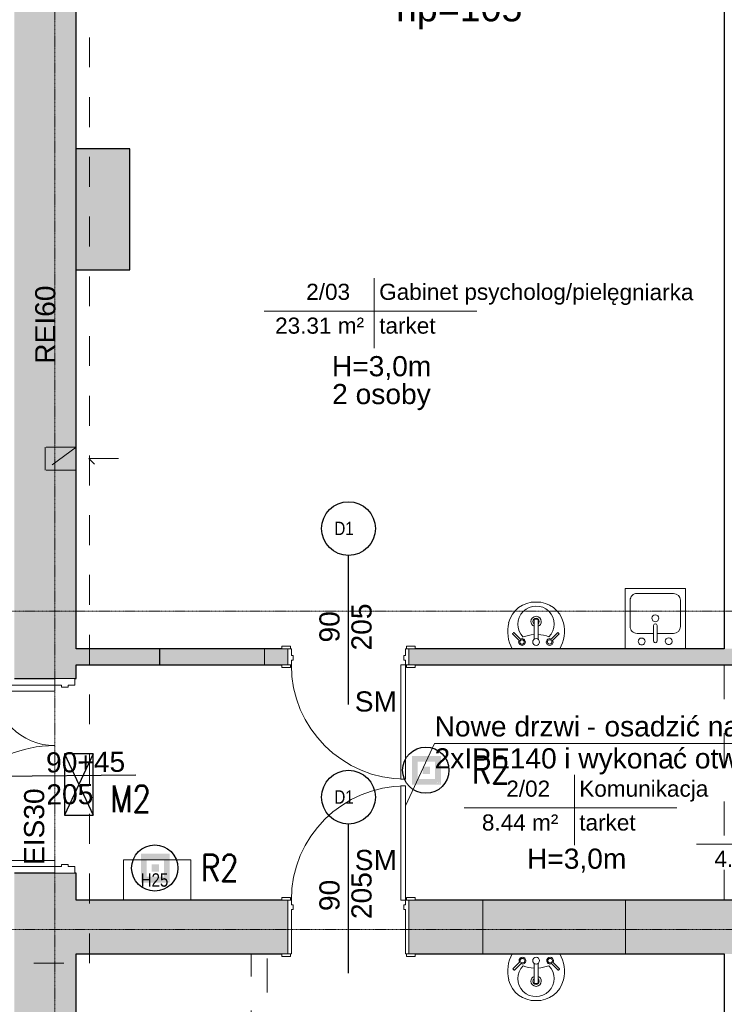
# Model space of a CAD drawing. Header units: centimetres. Extents: x 14504 to 44111, y -18976 to -7683.
# Tile 125 of 141: x 37770 to 38294, y -13464 to -12731. Entities that reach past the tile are written whole.
import ezdxf

# ---------------------------------------------------------------- set-up
doc = ezdxf.new("R2010")
doc.units = ezdxf.units.CM
for name, pattern in [('Aligning Line 1_8_', [0.635, 0.3175, -0.3175]), ('Kreska', [0.635, 0.3175, -0.3175]), ('Linia siatki', [0.9925, 0.47, -0.2175, 0.0875, -0.2175]), ('Ukryty', [0.714375, 0.47625, -0.238125])]:
    doc.linetypes.add(name, pattern=pattern)
for name, color, linetype, lineweight in [('A-AREA-IDEN', 4, 'Continuous', 9), ('A-DETL', 6, 'Continuous', 9), ('A-DETL-HDLN', 90, 'Ukryty', 9), ('A-DETL-MEDM', 33, 'Continuous', 25), ('A-DETL-THIN', 151, 'Continuous', 9), ('A-DOOR', 31, 'Continuous', 9), ('A-DOOR-FRAM', 31, 'Continuous', 18), ('A-WALL', 4, 'Continuous', 9), ('A-WALL-PATT', 111, 'Continuous', 25), ('G-ANNO-TEXT', 8, 'Continuous', 9), ('I-WALL', 2, 'Continuous', 9), ('IE inst', 1, 'Continuous', 50), ('P-SANR-FIXT', 6, 'Continuous', 9), ('S-GRID', 8, 'Continuous', 9)]:
    doc.layers.add(name, color=color, linetype=linetype, lineweight=lineweight)
doc.styles.add('Arial_1', font='arial.ttf', dxfattribs={"height": 12})
doc.styles.add('Arial_3', font='arial.ttf', dxfattribs={"width": 0.8, "height": 18})
doc.styles.add('Arial_4', font='arial.ttf', dxfattribs={"height": 10})
doc.styles.add('Arial_5', font='arial.ttf', dxfattribs={"height": 15})
doc.styles.get("Standard").update_dxf_attribs({"font": 'romans.shx', "width": 0.8, "height": 20})

# ---------------------------------------------------------------- blocks, each defined once
blk = doc.blocks.new('Drzwi-wewnętrzne-jednoskrzydłowe-dwupanelowe-drewniane - 900 x 2100mm-658395-6_Poziom posadzka II pietra')
at = {"layer": 'A-DOOR'}
for p, q in [((-49.64, 8.32), (-43.14, 8.32)), ((-49.64, 6.32), (-49.64, 8.32)), ((-43.14, 8.32), (-43.14, 6.32)), ((43.13, 8.32), (49.63, 8.32)), ((43.13, 6.32), (43.13, 8.32)), ((49.63, 8.32), (49.63, 6.32)), ((-43.14, 6.32), (-49.64, 6.32)), ((49.63, 6.32), (43.13, 6.32)), ((-49.64, -5.68), (-43.14, -5.68)), ((-49.64, -7.68), (-49.64, -5.68)), ((-43.14, -5.68), (-43.14, -7.68)), ((43.13, -5.68), (49.63, -5.68)), ((43.13, -7.68), (43.13, -5.68)), ((49.63, -5.68), (49.63, -7.68)), ((-43.14, -7.68), (-49.64, -7.68)), ((49.63, -7.68), (43.13, -7.68))]:
    blk.add_line(p, q, dxfattribs=at)
at = {"layer": 'A-DOOR', "lineweight": 18}
for p, q in [((39, -5.68), (42.5, -5.68)), ((39, -90.68), (39, -5.68)), ((42.5, -5.68), (42.5, -90.68)), ((42.5, -90.68), (39, -90.68))]:
    blk.add_line(p, q, dxfattribs=at)
at = {"layer": 'A-DOOR'}
blk.add_arc((42.5, -5.68), 85, 180, 270, dxfattribs=at)
at = {"layer": 'A-DOOR-FRAM'}
for p, q in [((-45, 6.32), (-42.5, 6.32)), ((-45, -5.68), (-45, 6.32)), ((-42.5, 6.32), (-42.5, 1.31)), ((-42.5, 1.31), (-41.23, 1.31)), ((-41.23, 1.31), (-41.23, -2.18)), ((41.23, 1.31), (42.5, 1.31)), ((41.23, -2.18), (41.23, 1.31)), ((42.5, 6.32), (45, 6.32)), ((42.5, 1.31), (42.5, 6.32)), ((45, 6.32), (45, -5.68)), ((-42.5, -5.68), (-45, -5.68)), ((-42.5, -2.18), (-42.5, -5.68)), ((-41.23, -2.18), (-42.5, -2.18)), ((42.5, -2.18), (41.23, -2.18)), ((42.5, -5.68), (42.5, -2.18)), ((45, -5.68), (42.5, -5.68))]:
    blk.add_line(p, q, dxfattribs=at)
blk = doc.blocks.new('Drzwi-wewnętrzne-jednoskrzydłowe-dwupanelowe-drewniane - 900 x 2100mm-617696-6_Poziom posadzka II pietra')
at = {"layer": 'A-DOOR', "lineweight": 18}
for p, q in [((42.5, 104.6825), (39, 104.6825)), ((39, 104.6825), (39, 19.6825)), ((42.5, 19.6825), (42.5, 104.6825)), ((39, 19.6825), (42.5, 19.6825))]:
    blk.add_line(p, q, dxfattribs=at)
at = {"layer": 'A-DOOR'}
for p, q in [((-43.135, 21.6825), (-49.635, 21.6825)), ((-49.635, 21.6825), (-49.635, 19.6825)), ((-49.635, 19.6825), (-43.135, 19.6825)), ((-43.135, 19.6825), (-43.135, 21.6825)), ((49.635, 21.6825), (43.135, 21.6825)), ((43.135, 21.6825), (43.135, 19.6825)), ((43.135, 19.6825), (49.635, 19.6825)), ((49.635, 19.6825), (49.635, 21.6825)), ((-43.135, -20.3175), (-49.635, -20.3175)), ((-49.635, -20.3175), (-49.635, -22.3175)), ((-43.135, -22.3175), (-43.135, -20.3175)), ((49.635, -20.3175), (43.135, -20.3175)), ((43.135, -20.3175), (43.135, -22.3175)), ((49.635, -22.3175), (49.635, -20.3175)), ((-49.635, -22.3175), (-43.135, -22.3175)), ((43.135, -22.3175), (49.635, -22.3175))]:
    blk.add_line(p, q, dxfattribs=at)
blk.add_arc((42.5, 19.6825), 85, 90, 180, dxfattribs=at)
at = {"layer": 'A-DOOR-FRAM'}
for p, q in [((-42.5, 19.6825), (-45, 19.6825)), ((-45, 19.6825), (-45, -20.3175)), ((-42.5, 16.1825), (-42.5, 19.6825)), ((-41.23, 16.1825), (-42.5, 16.1825)), ((-41.23, 12.69), (-41.23, 16.1825)), ((42.5, 16.1825), (41.23, 16.1825)), ((41.23, 16.1825), (41.23, 12.69)), ((42.5, 19.6825), (42.5, 16.1825)), ((45, 19.6825), (42.5, 19.6825)), ((45, -20.3175), (45, 19.6825)), ((-42.5, -20.3175), (-42.5, 12.69)), ((-42.5, 12.69), (-41.23, 12.69)), ((41.23, 12.69), (42.5, 12.69)), ((42.5, 12.69), (42.5, -20.3175)), ((-45, -20.3175), (-42.5, -20.3175)), ((42.5, -20.3175), (45, -20.3175))]:
    blk.add_line(p, q, dxfattribs=at)
blk = doc.blocks.new('Lavabo mural - 05 - 440mm x 350mm-346807-6_Poziom posadzka II pietra')
at = {"layer": 'P-SANR-FIXT'}
for p, q in [((-17.19, -11.05), (-11.74, -5.6)), ((-16.1, -12.14), (-10.65, -6.69)), ((-1.5, -21.49), (-1.5, -7.07)), ((1.5, -21.49), (1.5, -7.07)), ((16.41, -12.14), (10.96, -6.69)), ((17.5, -11.05), (12.05, -5.6))]:
    blk.add_line(p, q, dxfattribs=at)
for centre, radius, start, end in [((5.33, -13.08), 26.44, 150.36495, 193.63505), ((-5.33, -13.08), 26.44, 346.36495, 29.63505), ((-10.13, -5.07), 2.5, 0, 180), ((-10.13, -5.07), 2.5, 180, 207.05328), ((-10.13, -5.07), 1.7, 360, 180), ((-10.13, -5.07), 1.7, 180, 198.05956), ((-10.13, -5.07), 1.7, 198.05956, 360), ((-10.13, -5.07), 2.5, 242.94672, 0), ((0, -5.07), 2.5, 0, 180), ((0, -5.07), 2.5, 180, 0), ((10.43, -5.07), 2.5, 360, 180), ((10.43, -5.07), 2.5, 180, 297.05328), ((10.43, -5.07), 1.7, 0, 180), ((10.43, -5.07), 1.7, 180, 0), ((10.43, -5.07), 2.5, 332.94672, 360), ((0, -18.36), 13.5, 135.46291, 45.05561), ((-0.16, 16.03), 26.66, 249.19864, 267.10928), ((-0.16, 16.03), 26.66, 273.5606, 291.31988), ((-0.59, -14.51), 20.35, 193.63505, 271.65578), ((0, -20.36), 3.86, 112.88275, 180), ((0, -20.36), 3.86, 180, 360), ((0, -20.36), 2.35, 129.68263, 180), ((0, -20.36), 2.35, 180, 360), ((0.59, -14.51), 20.35, 268.34422, 346.36495), ((0, -20.36), 3.86, 360, 67.11782), ((0, -20.36), 2.35, 360, 50.3185)]:
    blk.add_arc(centre, radius, start, end, dxfattribs=at)
for centre, major_axis, ratio, start_param, end_param in [((-16.65, -11.59), (-0.545, 0.545), 0.274309, 0, 3.141593), ((16.95, -11.59), (0.545, 0.545), 0.274309, 3.141593, 6.283185), ((0, -21.49), (-1.5, 0), 0.428525, 0, 3.141593)]:
    blk.add_ellipse(centre, major_axis=major_axis, ratio=ratio, start_param=start_param, end_param=end_param, dxfattribs=at)
blk = doc.blocks.new('Drzwi-korytarz-niesymetryczne-wpuszczane - 1350 x 2000mm-591046-6_Poziom posadzka II pietra')
at = {"layer": 'A-DOOR', "lineweight": 18}
for p, q in [((-67.5, -6.365), (-67.5, 83.635)), ((-67.5, 83.635), (-63, 83.635)), ((-63, 83.635), (-63, -6.365)), ((67.5, 38.635), (63, 38.635)), ((63, 38.635), (63, -6.365)), ((67.5, -6.365), (67.5, 38.635)), ((-63, -6.365), (-67.5, -6.365)), ((63, -6.365), (67.5, -6.365))]:
    blk.add_line(p, q, dxfattribs=at)
at = {"layer": 'A-DOOR'}
for centre, radius, start, end in [((-67.5, -6.365), 90, 0, 90), ((67.5, -6.365), 45, 90, 180)]:
    blk.add_arc(centre, radius, start, end, dxfattribs=at)
at = {"layer": 'A-DOOR-FRAM'}
for p, q in [((-67.5, -6.365), (-72.5, -6.365)), ((-72.5, -6.365), (-72.5, -21.365)), ((-67.5, -11.34125), (-67.5, -6.365)), ((67.5, -6.365), (67.5, -11.34125)), ((72.5, -6.365), (67.5, -6.365)), ((72.5, -21.365), (72.5, -6.365)), ((-65.9125, -11.34125), (-67.5, -11.34125)), ((-65.9125, -16.44375), (-65.9125, -11.34125)), ((67.5, -11.34125), (65.9125, -11.34125)), ((65.9125, -11.34125), (65.9125, -16.44375)), ((-72.5, -21.365), (-67.5, -21.365)), ((-67.5, -21.365), (-67.5, -16.44375)), ((-67.5, -16.44375), (-65.9125, -16.44375)), ((65.9125, -16.44375), (67.5, -16.44375)), ((67.5, -16.44375), (67.5, -21.365)), ((67.5, -21.365), (72.5, -21.365))]:
    blk.add_line(p, q, dxfattribs=at)
blk = doc.blocks.new('Zlew kuchenny - typu wyspowego - 450 x 450mm-548266-6_Poziom posadzka II pietra')
at = {"layer": 'P-SANR-FIXT'}
for p, q in [((-20.93, 22.73), (-20.93, -22.27)), ((24.07, -22.27), (24.07, 22.73)), ((0.3, 17.02), (0.3, 5.31)), ((2.84, 17.02), (2.84, 5.31)), ((0.3, 11.3), (-12.04, 11.3)), ((15.18, 11.3), (2.84, 11.3)), ((-17.12, 6.22), (-17.12, -13.38)), ((20.26, -13.38), (20.26, 6.22)), ((-12.04, -18.46), (15.18, -18.46)), ((-20.93, -22.27), (24.07, -22.27))]:
    blk.add_line(p, q, dxfattribs=at)
for centre, radius, start, end in [((-8.43, 17.02), 2.54, 360, 180), ((-8.43, 17.02), 2.54, 180, 360), ((1.57, 17.02), 1.27, 360, 180), ((11.73, 17.23), 2.54, 360, 180), ((11.73, 17.23), 2.54, 180, 0), ((-12.04, 6.22), 5.08, 90, 180), ((15.18, 6.22), 5.08, 360, 90), ((1.57, 0), 2.54, 360, 180), ((1.57, 0), 2.54, 180, 0), ((1.57, 5.31), 1.27, 180, 0), ((-12.04, -13.38), 5.08, 180, 270), ((15.18, -13.38), 5.08, 270, 0)]:
    blk.add_arc(centre, radius, start, end, dxfattribs=at)
blk = doc.blocks.new('Etyk_pom_1_mala - Etyk_pom_1_mala-219433-6_Poziom posadzka II pietra')
at = {"layer": 'A-AREA-IDEN'}
for p, q in [((-0.0958, 0.1444), (-0.0958, -0.3781)), ((-0.9154, -0.1015), (0.6661, -0.1015))]:
    blk.add_line(p, q, dxfattribs=at)
blk = doc.blocks.new('lla')
at = {"layer": 'IE inst', "lineweight": -3}
h = blk.add_hatch(color=256, dxfattribs=at)
h.paths.add_polyline_path([(98856.5, 98704.1), (98641.3, 98704.1), (98641.3, 98488.9), (98856.5, 98488.9)])
h.paths.add_polyline_path([(98813.5, 98531.9), (98684.4, 98531.9), (98684.4, 98661), (98813.5, 98661)], flags=16)
h.paths.add_polyline_path([(98776, 98623.6), (98776, 98569.4), (98721.8, 98569.4), (98721.8, 98623.6)], flags=0)
h.paths.add_polyline_path([(98825.1, 98507.1), (98827.9, 98507.1), (98829.3, 98505.8), (98829.3, 98501.8), (98828.3, 98500.8), (98825.2, 98500.8), (98824.2, 98502), (98824.2, 98503.7), (98825.2, 98504.7), (98827.6, 98504.7), (98827.6, 98503.8), (98825.6, 98503.8), (98825.1, 98503.3), (98825.1, 98502.3), (98825.6, 98501.7), (98828, 98501.7), (98828.4, 98502.1), (98828.4, 98505.4), (98827.6, 98506.2), (98825.1, 98506.2)], flags=16)
h.paths.add_polyline_path([(98830.7, 98507.1), (98831.5, 98507.1), (98831.5, 98502.1), (98832, 98501.7), (98833.4, 98501.7), (98833.9, 98502.2), (98833.9, 98507.1), (98834.8, 98507.1), (98834.8, 98502.2), (98835.3, 98501.7), (98836.7, 98501.7), (98837.1, 98502.1), (98837.1, 98507.1), (98838, 98507.1), (98838, 98501.8), (98837, 98500.8), (98835, 98500.8), (98834.3, 98501.4), (98833.7, 98500.8), (98831.6, 98500.8), (98830.7, 98501.8)], flags=16)
h.paths.add_polyline_path([(98840.7, 98507.1), (98843.6, 98507.1), (98844.7, 98506), (98844.7, 98504.5), (98843.6, 98503.4), (98841, 98503.4), (98841, 98504.3), (98843.2, 98504.3), (98843.8, 98504.8), (98843.8, 98505.6), (98843.2, 98506.2), (98841, 98506.2), (98840.2, 98505.4), (98840.2, 98502.5), (98841, 98501.7), (98843.7, 98501.7), (98845.7, 98503.7), (98845.2, 98504.3), (98845.2, 98505.5), (98846.3, 98504.4), (98848.2, 98506.2), (98847.2, 98506.2), (98847.2, 98507.1), (98849.7, 98507.1), (98849.7, 98504.7), (98848.8, 98504.7), (98848.8, 98505.6), (98846.9, 98503.7), (98849.8, 98500.8), (98848.6, 98500.8), (98846.3, 98503.1), (98844, 98500.8), (98840.7, 98500.8), (98839.3, 98502.2), (98839.3, 98505.8)], flags=16)
h.paths.add_polyline_path([(98824.2, 98499.1), (98825.3, 98499.1), (98825.3, 98498.9), (98824.4, 98498.9), (98824.4, 98498.4), (98825.2, 98498.4), (98825.2, 98498.2), (98824.4, 98498.2), (98824.4, 98497.7), (98825.3, 98497.7), (98825.3, 98497.5), (98824.2, 98497.5)], flags=16)
h.paths.add_polyline_path([(98825.7, 98499.1), (98825.9, 98499.1), (98826.4, 98498.2), (98827, 98499.1), (98827.2, 98499.1), (98827.2, 98497.5), (98827, 98497.5), (98827, 98498.8), (98826.4, 98497.9), (98825.9, 98498.8), (98825.9, 98497.5), (98825.7, 98497.5)], flags=16)
h.paths.add_polyline_path([(98827.6, 98499.1), (98828.7, 98499.1), (98828.7, 98498.9), (98827.7, 98498.9), (98827.7, 98498.4), (98828.6, 98498.4), (98828.6, 98498.2), (98827.7, 98498.2), (98827.7, 98497.7), (98828.7, 98497.7), (98828.7, 98497.5), (98827.6, 98497.5)], flags=16)
h.paths.add_polyline_path([(98829.9, 98498.1), (98829.9, 98498.1), (98829.9, 98498.1)], flags=16)
h.paths.add_polyline_path([(98829.2, 98498.9), (98829.8, 98498.9), (98830, 98498.8), (98830.2, 98498.6), (98830.1, 98498.5), (98830.1, 98498.4), (98830, 98498.3), (98829.9, 98498.3), (98829.7, 98498.3), (98829.2, 98498.3)], flags=16)
h.paths.add_polyline_path([(98830.8, 98498.6), (98830.8, 98498.6), (98830.8, 98498.6)], flags=16)
h.paths.add_polyline_path([(98832.3, 98499.1), (98833.4, 98499.1), (98833.4, 98498.9), (98832.5, 98498.9), (98832.5, 98498.4), (98833.3, 98498.4), (98833.3, 98498.2), (98832.5, 98498.2), (98832.5, 98497.7), (98833.4, 98497.7), (98833.4, 98497.5), (98832.3, 98497.5)], flags=16)
h.paths.add_polyline_path([(98833.8, 98499.1), (98834, 98499.1), (98834.9, 98497.8), (98834.9, 98499.1), (98835.1, 98499.1), (98835.1, 98497.5), (98835, 98497.5), (98834, 98498.8), (98834, 98497.5), (98833.8, 98497.5)], flags=16)
h.paths.add_polyline_path([(98835.7, 98498.7), (98835.7, 98498.7), (98835.7, 98498.7)], flags=16)
h.paths.add_polyline_path([(98836.9, 98499.1), (98837.1, 98499.1), (98837.6, 98498.3), (98838.1, 98499.1), (98838.3, 98499.1), (98837.7, 98498.1), (98837.7, 98497.5), (98837.5, 98497.5), (98837.5, 98498.1)], flags=16)
h.paths.add_polyline_path([(98839.4, 98499.1), (98839.6, 98499.1), (98839.6, 98497.7), (98840.5, 98497.7), (98840.5, 98497.5), (98839.4, 98497.5)], flags=16)
h.paths.add_polyline_path([(98840.8, 98499.1), (98841, 98499.1), (98841, 98497.5), (98840.8, 98497.5)], flags=16)
h.paths.add_polyline_path([(98841.5, 98498.6), (98841.5, 98498.6), (98841.5, 98498.6)], flags=16)
h.paths.add_polyline_path([(98843, 98499.1), (98843.2, 98499.1), (98843.2, 98498.4), (98844.1, 98498.4), (98844.1, 98499.1), (98844.2, 98499.1), (98844.2, 98497.5), (98844.1, 98497.5), (98844.1, 98498.2), (98843.2, 98498.2), (98843.2, 98497.5), (98843, 98497.5)], flags=16)
h.paths.add_polyline_path([(98844.5, 98499.1), (98845.7, 98499.1), (98845.7, 98498.9), (98845.2, 98498.9), (98845.2, 98497.5), (98845, 98497.5), (98845, 98498.9), (98844.5, 98498.9)], flags=16)
h.paths.add_polyline_path([(98846.1, 98499.1), (98846.3, 98499.1), (98846.3, 98497.5), (98846.1, 98497.5)], flags=16)
h.paths.add_polyline_path([(98846.6, 98499.1), (98846.8, 98499.1), (98847.8, 98497.8), (98847.8, 98499.1), (98848, 98499.1), (98848, 98497.5), (98847.8, 98497.5), (98846.8, 98498.8), (98846.8, 98497.5), (98846.6, 98497.5)], flags=16)
blk.add_circle((98744.1, 98597.4), 172.1, dxfattribs=at)

msp = doc.modelspace()

# ---------------------------------------------------------------- hatches: boundary and pattern name
at = {"layer": 'A-WALL-PATT', "lineweight": 9, "transparency": 33554610}
h = msp.add_hatch(color=256, dxfattribs=at)
h.paths.add_polyline_path([(37766.1, -14155.39), (37812.1, -14155.39), (37812.1, -13366.39), (37766.1, -13366.39), (37766.1, -14153.39)])
h.paths.add_polyline_path([(37766.1, -13221.39), (37812.1, -13221.39), (37812.1, -12615.39), (37766.1, -12615.39), (37766.1, -13167.58)])
for points in [[(37812.1, -12917.39), (37852.1, -12917.39), (37852.1, -12827.39), (37812.1, -12827.39), (37812.1, -12869.63)], [(37874.1, -13211.39), (37874.1, -13199.39), (37812.1, -13199.39), (37812.1, -13211.39), (37828.91, -13211.39)], [(37874.1, -13211.39), (37952.1, -13211.39), (37952.1, -13199.39), (37874.1, -13199.39)], [(38220.6, -13426.39), (38220.6, -13386.39), (38114.6, -13386.39), (38114.6, -13426.39)]]:
    msp.add_hatch(color=256, dxfattribs=at).paths.add_polyline_path(points)
h = msp.add_hatch(color=256, dxfattribs=at)
h.paths.add_polyline_path([(38334.1, -13211.39), (38334.1, -13199.39), (38059.6, -13199.39), (38059.6, -13211.39), (38244.63, -13211.39)])
h.paths.add_polyline_path([(37964.97, -13211.39), (37969.6, -13211.39), (37969.6, -13199.39), (37952.1, -13199.39), (37952.1, -13211.39)])
h = msp.add_hatch(color=256, dxfattribs=at)
h.paths.add_polyline_path([(38064.24, -13426.39), (38114.6, -13426.39), (38114.6, -13386.39), (38059.6, -13386.39), (38059.6, -13426.39)])
h.paths.add_polyline_path([(37969.6, -13426.39), (37969.6, -13386.39), (37812.1, -13386.39), (37812.1, -13426.39), (37964.97, -13426.39)])
h = msp.add_hatch(color=256, dxfattribs=at)
h.paths.add_polyline_path([(38555.07, -13426.39), (38575.43, -13426.39), (38575.43, -13386.39), (38550.43, -13386.39), (38550.43, -13426.39)])
h.paths.add_polyline_path([(38410.92, -13426.39), (38460.43, -13426.39), (38460.43, -13386.39), (38220.6, -13386.39), (38220.6, -13426.39), (38334.1, -13426.39)])

# ---------------------------------------------------------------- linework, layer by layer
at = {"layer": 'A-DETL', "linetype": 'Aligning Line 1_8_', "ltscale": 70}
for p, q in [((37822.1, -13433.36), (37822.1, -12609.36)), ((37812.1, -13049.23), (37789.1, -13049.23)), ((37789.1, -13049.23), (37789.1, -13066.44)), ((37812.1, -13049.23), (37789.1, -13066.44)), ((37812.1, -13066.44), (37812.1, -13049.23)), ((37821.39, -13057.82), (37847.39, -13057.82)), ((37821.39, -13057.82), (37825.63, -13062.06)), ((37812.1, -13066.44), (37789.1, -13066.44)), ((37158.38, -13433.36), (37822.1, -13433.36))]:
    msp.add_line(p, q, dxfattribs=at)
at = {"layer": 'A-DETL-HDLN', "linetype": 'Kreska', "ltscale": 80}
for p, q in [((38294.1, -13211.39), (38294.1, -13386.39)), ((37942.1, -13646.39), (37942.1, -13426.39)), ((37954.1, -13658.39), (37954.1, -13426.39))]:
    msp.add_line(p, q, dxfattribs=at)
at = {"layer": 'A-DETL-MEDM'}
for p, q in [((38014.6, -13240.89), (38014.6, -13129.89)), ((37856.47, -13293.41), (37745.47, -13294.48)), ((38014.6, -13440.8), (38014.6, -13329.8))]:
    msp.add_line(p, q, dxfattribs=at)
for centre in [(38014.6, -13109.89), (38014.6, -13309.8)]:
    msp.add_circle(centre, 20, dxfattribs=at)
at = {"layer": 'A-DETL-THIN'}
for p, q in [((38078.69, -13269.87), (38057.1, -13316.17)), ((38078.69, -13269.87), (38368.69, -13269.87)), ((37847.39, -13356.39), (37897.39, -13356.39)), ((37847.39, -13386.39), (37847.39, -13356.39)), ((37897.39, -13356.39), (37897.39, -13386.39)), ((37897.39, -13386.39), (37847.39, -13386.39))]:
    msp.add_line(p, q, dxfattribs=at)
at = {"layer": 'A-WALL', "lineweight": 25}
for p, q in [((37812.1, -13199.39), (37812.1, -12708.39)), ((37964.97, -13199.39), (37812.1, -13199.39)), ((37874.1, -13199.39), (37874.1, -13211.39)), ((38294.1, -13199.39), (38064.24, -13199.39)), ((37812.1, -13221.39), (37812.1, -13211.39)), ((37812.1, -13211.39), (37964.97, -13211.39)), ((38064.24, -13211.39), (38334.1, -13211.39)), ((37766.1, -13221.39), (37796.1, -13221.39)), ((37811.1, -13221.39), (37812.1, -13221.39)), ((37796.1, -13366.39), (37766.1, -13366.39)), ((37812.1, -13366.39), (37811.1, -13366.39)), ((37812.1, -13386.39), (37812.1, -13366.39)), ((37812.1, -14155.39), (37812.1, -13426.39))]:
    msp.add_line(p, q, dxfattribs=at)
at = {"layer": 'A-WALL'}
for p, q in [((37952.1, -13211.39), (37952.1, -13199.39)), ((38114.6, -13426.39), (38114.6, -13386.39)), ((38220.6, -13426.39), (38220.6, -13386.39))]:
    msp.add_line(p, q, dxfattribs=at)
at = {"layer": 'I-WALL', "lineweight": 25}
for p, q in [((38294.1, -12708.39), (38294.1, -13199.39)), ((37852.1, -12827.39), (37812.1, -12827.39)), ((37852.1, -12917.39), (37852.1, -12827.39)), ((37812.1, -12917.39), (37852.1, -12917.39)), ((37964.97, -13386.39), (37812.1, -13386.39)), ((38455.8, -13386.39), (38064.24, -13386.39)), ((37812.1, -13426.39), (37964.97, -13426.39)), ((38064.24, -13426.39), (38294.1, -13426.39)), ((38294.1, -13426.39), (38294.1, -14155.39))]:
    msp.add_line(p, q, dxfattribs=at)
at = {"layer": 'IE inst', "lineweight": -3}
for p, q in [((37824.81, -13277.48, 0), (37803.3, -13277.48, 0)), ((37803.3, -13277.48, 0), (37803.3, -13323.2, 0)), ((37803.3, -13277.48, 0), (37824.81, -13323.2, 0)), ((37824.81, -13277.48, 0), (37803.3, -13323.2, 0)), ((37824.81, -13323.2, 0), (37824.81, -13277.48, 0)), ((37803.3, -13323.2, 0), (37824.81, -13323.2, 0))]:
    msp.add_line(p, q, dxfattribs=at)
at = {"layer": 'S-GRID', "linetype": 'Linia siatki'}
for p, q in [((37796.1, -12245.78), (37796.1, -14550.06)), ((35798.91, -13171.39), (39321.93, -13171.39)), ((35798.91, -13408.39), (39321.93, -13408.39))]:
    msp.add_line(p, q, dxfattribs=at)

# ---------------------------------------------------------------- block references
at = {"layer": 'A-AREA-IDEN', "xscale": 99.99999999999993, "yscale": 99.99999999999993, "zscale": 99.99999999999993}
for p in [(38043.36, -12937.84), (38192.16, -13307.64), (38365.08, -13334.68)]:
    msp.add_blockref('Etyk_pom_1_mala - Etyk_pom_1_mala-219433-6_Poziom posadzka II pietra', p, dxfattribs=at)
at = {"layer": 'A-DOOR'}
for name, p in [('Drzwi-wewnętrzne-jednoskrzydłowe-dwupanelowe-drewniane - 900 x 2100mm-658395-6_Poziom posadzka II pietra', (38014.6, -13205.7)), ('Drzwi-wewnętrzne-jednoskrzydłowe-dwupanelowe-drewniane - 900 x 2100mm-617696-6_Poziom posadzka II pietra', (38014.6, -13406.07))]:
    msp.add_blockref(name, p, dxfattribs=at)
at = {"layer": 'A-DOOR', "rotation": 89.99999999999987}
msp.add_blockref('Drzwi-korytarz-niesymetryczne-wpuszczane - 1350 x 2000mm-591046-6_Poziom posadzka II pietra', (37789.74, -13293.89), dxfattribs=at)
at = {"layer": 'IE inst', "xscale": 0.1000000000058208, "yscale": 0.09999999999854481, "zscale": 0.1}
for p in [(28197.68, -23149.44), (27996.08, -23222.25)]:
    msp.add_blockref('lla', p, dxfattribs=at)
at = {"layer": 'P-SANR-FIXT', "rotation": 180}
for name, p in [('Zlew kuchenny - typu wyspowego - 450 x 450mm-548266-6_Poziom posadzka II pietra', (38244.36, -13176.65)), ('Lavabo mural - 05 - 440mm x 350mm-346807-6_Poziom posadzka II pietra', (38154.1, -13199.39))]:
    msp.add_blockref(name, p, dxfattribs=at)
at = {"layer": 'P-SANR-FIXT'}
msp.add_blockref('Lavabo mural - 05 - 440mm x 350mm-346807-6_Poziom posadzka II pietra', (38154.1, -13426.39), dxfattribs=at)

# ---------------------------------------------------------------- texts
at = {"layer": 'A-AREA-IDEN', "char_height": 12, "attachment_point": 1, "style": 'Arial_1'}
for s, insert, width in [('ęgniarka', (38206.87, -12927.92), 83.3755), ('2/03', (37983.16, -12927.67), 42.4894), ('Gabinet psycholog/piel', (38037.44, -12927.67), 221.2657), ('23.31 m²', (37960.03, -12952.84), 85.7806), ('tarket', (38037.44, -12952.84), 55.3164), ('2/02', (38131.96, -13297.46), 42.4894), ('Komunikacja', (38186.24, -13297.46), 124.2616), ('8.44 m²', (38113.83, -13322.64), 73.7552), ('tarket', (38186.24, -13322.64), 55.3164), ('4.90 m²', (38286.76, -13349.68), 73.7552)]:
    msp.add_mtext(s, dxfattribs=dict(at, insert=insert, width=width))
at = {"layer": 'G-ANNO-TEXT', "attachment_point": 1}
for s, insert, char_height, width, style in [('hp=105', (38049.94, -12712.38), 20, 116.2447, 'Arial_5'), ('H=3,0m', (38002.26, -12981.53), 15, 91.3924, 'Arial_4'), ('2 osoby', (38002.43, -13002.26), 15, 87.3839, 'Arial_4'), ('D1', (38004.15, -13104.76), 10, 21.6456, 'Arial_3'), ('SM', (38019.25, -13231.05), 15, 38.481, 'Arial_4'), ('Nowe drzwi', (38078.61, -13249.6), 15, 129.8734, 'Arial_4'), ('osadzić nadproże ', (38204.95, -13249.6), 15, 197.2151, 'Arial_4'), ('- ', (38191.72, -13249.6), 15, 16.0337, 'Arial_4'), ('ć otwór', (38255.88, -13273.41), 15, 81.7721, 'Arial_4'), ('2xIPE140', (38078.61, -13273.41), 15, 109.8312, 'Arial_4'), (' i wykona', (38169.23, -13273.41), 15, 105.0211, 'Arial_4'), ('D1', (38004.15, -13304.68), 10, 21.6456, 'Arial_3'), ('SM', (38019.25, -13349.05), 15, 38.481, 'Arial_4'), ('H=3,0m', (38147.33, -13348.07), 15, 91.3924, 'Arial_4'), ('H25', (37860.08, -13366.42), 10, 30.4641, 'Arial_3')]:
    msp.add_mtext(s, dxfattribs=dict(at, insert=insert, char_height=char_height, width=width, style=style))
at = {"layer": 'G-ANNO-TEXT', "char_height": 15, "attachment_point": 1, "style": 'Arial_4'}
for s, insert, width, rotation in [('REI60', (37781.58, -12987.24), 71.3502, 90), ('205', (38016.77, -13200.61), 43.2911, 90), ('90', (37992.95, -13194.66), 28.8607, 90), ('90+45', (37789.59, -13276.47), 72.9536, 0.55377), ('205', (37789.82, -13300.28), 43.2911, 0.55377), ('EIS30', (37773.31, -13360.32), 69.7468, 90), ('90', (37992.95, -13394.58), 28.8607, 90), ('205', (38016.77, -13400.53), 43.2911, 90)]:
    msp.add_mtext(s, dxfattribs=dict(at, insert=insert, width=width, rotation=rotation))
at = {"layer": 'IE inst', "linetype": 'Continuous', "lineweight": -3, "char_height": 20, "width": 111.2916, "attachment_point": 1}
for s, insert in [('{\\Fromans.shx|c238;R2}', (38106.36, -13279.57)), ('{\\Fromans.shx|c238;M2}', (37837.43, -13301.02, 0)), ('{\\Fromans.shx|c238;R2}', (37904.76, -13352.38))]:
    msp.add_mtext(s, dxfattribs=dict(at, insert=insert))

doc.saveas('drawing.dxf')
